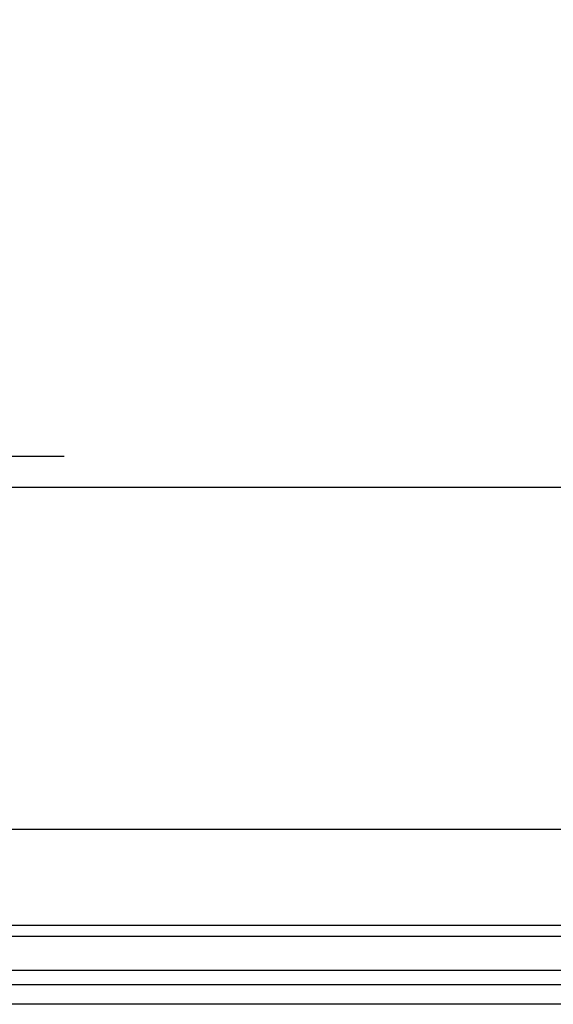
# Model space of a CAD drawing. Header units: millimetres. Extents: x 111285 to 237437, y -9513 to 52045.
# Tile 82 of 117: x 143755 to 143944, y 400 to 748. Entities that reach past the tile are written whole.
import ezdxf

# ---------------------------------------------------------------- set-up
doc = ezdxf.new("R2010")
doc.units = ezdxf.units.MM
doc.header["$LTSCALE"] = 100
doc.linetypes.add('CENTER', pattern=[50.8, 31.75, -6.35, 6.35, -6.35])
doc.layers.get('0').update_dxf_attribs({"color": 252})
doc.layers.add('0-HOOFDSTRAMIEN', color=1, linetype='CENTER')
doc.layers.add('X-ref binnenlijn', color=252, linetype='Continuous', plot=False)

# ---------------------------------------------------------------- blocks, each defined once
blk = doc.blocks.new('U-STRAMIEN')
at = {"layer": '0-HOOFDSTRAMIEN', "ltscale": 0.3}
blk.add_lwpolyline([(-5000, 0), (68000, 0)], dxfattribs=at)
blk = doc.blocks.new('onderlegger beganegrond')
at = {"linetype": 'Continuous', "ltscale": 0.25}
for p, q in [((16530, 462), (17904.45, 462)), ((17902, 400), (16530, 400))]:
    blk.add_line(p, q, dxfattribs=at)
at = {"linetype": 'Continuous'}
for p, q in [((16530, 428), (17917.09, 428)), ((17917.09, 424), (16530, 424))]:
    blk.add_line(p, q, dxfattribs=at)
blk.add_lwpolyline([(16530, 407), (17917.09, 407), (17917.09, 412), (16530, 412)], dxfattribs=at)
at = {"layer": 'X-ref binnenlijn'}
blk.add_lwpolyline([(65120, 12574), (32630, 12574), (32630, 12638), (7405, 12638), (7405, 16138), (32630, 16138), (32630, 29144), (7405, 29144), (7405, 32644), (32630, 32644), (32630, 43805), (583, 43805), (583, 583), (43680, 583)], dxfattribs=at)

msp = doc.modelspace()

# ---------------------------------------------------------------- block references
msp.add_blockref('onderlegger beganegrond', (126152, 0))
at = {"layer": '0-HOOFDSTRAMIEN'}
msp.add_blockref('U-STRAMIEN', (126482, 594), dxfattribs=at)

doc.saveas('drawing.dxf')
